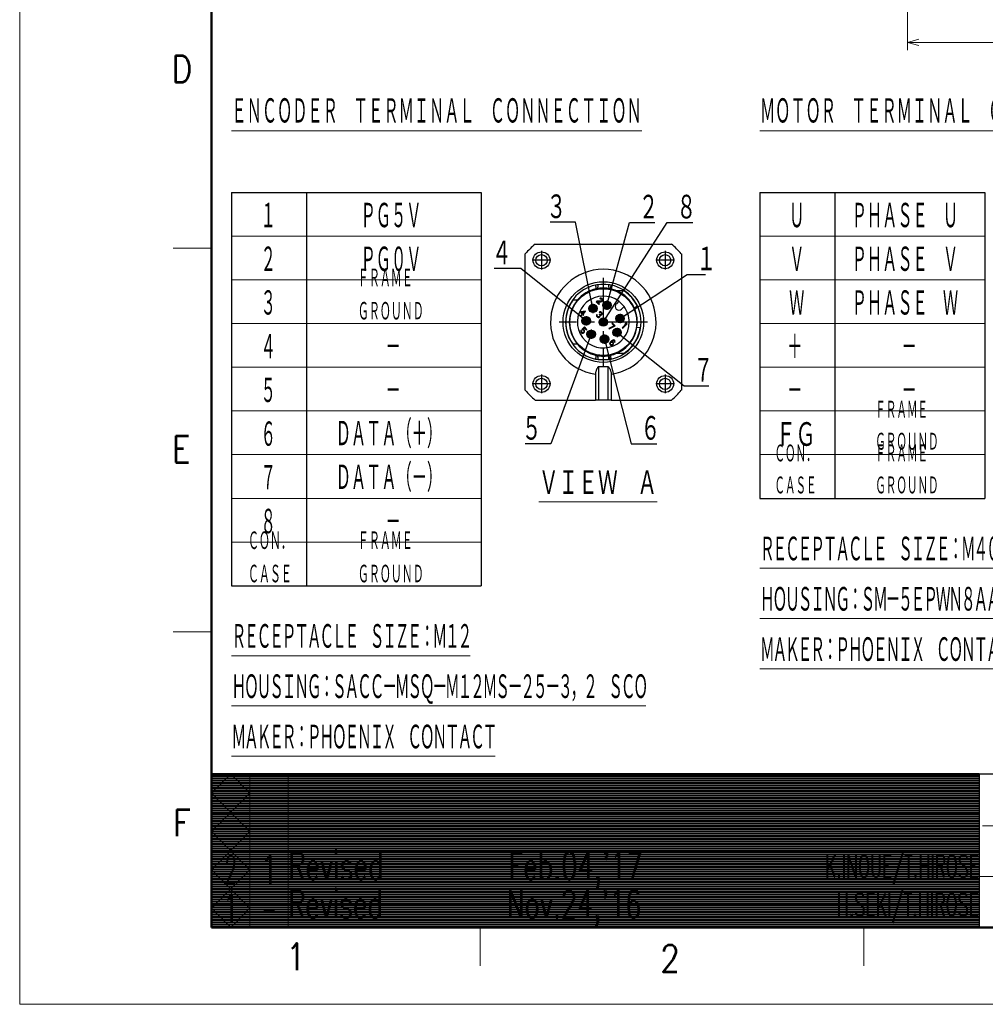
# Model space of a CAD drawing. Header units: millimetres. Extents: x 0 to 1300, y 0 to 891.
# Tile 1 of 119: x 0 to 377, y 0 to 385. Entities that reach past the tile are written whole.
import ezdxf

# ---------------------------------------------------------------- set-up
doc = ezdxf.new("R2010")
doc.units = ezdxf.units.MM
doc.header["$LTSCALE"] = 0.54643
doc.linetypes.add('CENTER', pattern=[50.8, 31.75, -6.35, 6.35, -6.35])
doc.layers.add('NoLayerName_001', color=7, linetype='Continuous')
doc.styles.get("Standard").update_dxf_attribs({"font": 'txt', "bigfont": 'extfont2'})
doc.dimstyles.get("Standard").update_dxf_attribs({"dimtxt": 2.5, "dimasz": 2.5, "dimexe": 1, "dimexo": 1, "dimtad": 1, "dimdec": 3, "dimzin": 0, "dimdsep": 46, "dimtxsty": 'Standard', "dimcen": 2.5, "dimadec": 3, "dimazin": 0, "dimtfac": 0.75, "dimtdec": 3, "dimtmove": 0, "dimatfit": 3, "dimfxl": 1, "dimarcsym": 0})

# ---------------------------------------------------------------- blocks, each defined once
blk = doc.blocks.new('_OPEN30')
at = {"color": 0, "linetype": 'ByBlock', "lineweight": -2}
for p, q in [((-1, 0.267949), (0, 0)), ((0, 0), (-1, -0.267949)), ((0, 0), (-1, 0))]:
    blk.add_line(p, q, dxfattribs=at)
blk = doc.blocks.new('*D142')
at = {"layer": 'Defpoints', "color": 0}
for p in [(347.03, 543.87), (519.53, 516.37), (347.03, 375.84)]:
    blk.add_point(p, dxfattribs=at)
at = {"layer": 'NoLayerName_001', "color": 0, "linetype": 'Continuous', "lineweight": 13}
for p, q in [((347.03, 540.87), (347.03, 372.84)), ((519.53, 513.37), (519.53, 372.84)), ((515.03, 375.84), (351.53, 375.84))]:
    blk.add_line(p, q, dxfattribs=at)
at = {"layer": 'NoLayerName_001', "color": 0, "lineweight": 13, "xscale": 4.5, "yscale": 4.5, "zscale": 4.5, "rotation": 180}
blk.add_blockref('_OPEN30', (347.03, 375.84), dxfattribs=at)
at = {"layer": 'NoLayerName_001', "color": 0, "lineweight": 13, "xscale": 4.5, "yscale": 4.5, "zscale": 4.5}
blk.add_blockref('_OPEN30', (519.53, 375.84), dxfattribs=at)
at = {"layer": 'NoLayerName_001', "color": 0, "lineweight": 13, "insert": (433.28, 385.14), "char_height": 10.5, "attachment_point": 5}
blk.add_mtext('\\W0.8000;１７３', dxfattribs=at)
blk = doc.blocks.new('JZB_0013')
at = {"layer": 'NoLayerName_001', "color": 7, "linetype": 'Continuous', "lineweight": 25}
for p, q in [((3.85, 61), (57.15, 61)), ((0, 3.85), (0, 57.15)), ((61, 57.15), (61, 3.85)), ((38.59, 42.7), (35.79, 42.7)), ((20.31, 39.04), (18.61, 39.04)), ((27.92, 38.62), (27.74, 38.44)), ((29.65, 38.73), (27.92, 38.62)), ((28.15, 38.39), (29.68, 38.48)), ((29.27, 39.85), (29.09, 39.73)), ((29.09, 39.73), (29.23, 39.59)), ((29.23, 39.59), (29.4, 39.64)), ((29.53, 39.88), (29.27, 39.85)), ((29.4, 39.64), (29.56, 39.63)), ((29.72, 39.84), (29.53, 39.88)), ((29.56, 39.63), (29.74, 39.52)), ((29.85, 38.82), (29.65, 38.73)), ((29.68, 38.48), (29.85, 38.53)), ((29.95, 39.67), (29.72, 39.84)), ((29.74, 39.52), (29.86, 39.4)), ((29.92, 38.9), (29.85, 38.82)), ((29.85, 38.53), (30.02, 38.65)), ((29.86, 39.4), (29.96, 39.22)), ((29.98, 39.06), (29.92, 38.9)), ((30.07, 39.56), (29.95, 39.67)), ((29.96, 39.22), (29.98, 39.06)), ((30.02, 38.65), (30.1, 38.72)), ((30.2, 39.35), (30.07, 39.56)), ((30.1, 38.72), (30.21, 38.9)), ((30.25, 39.16), (30.2, 39.35)), ((30.21, 38.9), (30.25, 39.16)), ((36.55, 38.62), (35.59, 37.66)), ((23.42, 34.82), (21.74, 34.51)), ((22.6, 33.66), (23.59, 34.65)), ((23.59, 34.65), (23.42, 34.82)), ((27.74, 38.44), (28.77, 37.4)), ((28.96, 37.58), (28.15, 38.39)), ((28.77, 37.4), (28.96, 37.58)), ((37.66, 35.59), (38.62, 36.55)), ((42.55, 36.12), (43.77, 36.69)), ((21.74, 34.51), (21.52, 34.29)), ((21.52, 34.29), (22.21, 33.61)), ((22.21, 33.61), (21.69, 33.1)), ((21.69, 33.1), (21.86, 32.93)), ((21.86, 32.93), (22.38, 33.44)), ((21.94, 34.31), (23.12, 34.53)), ((22.43, 33.83), (21.94, 34.31)), ((22.38, 33.44), (22.66, 33.16)), ((23.12, 34.53), (22.43, 33.83)), ((22.88, 33.38), (22.6, 33.66)), ((22.66, 33.16), (22.88, 33.38)), ((27.89, 33.35), (27.84, 33.19)), ((27.84, 33.19), (27.85, 33.03)), ((27.85, 33.03), (27.89, 32.84)), ((27.97, 33.49), (27.89, 33.35)), ((27.89, 32.84), (27.97, 32.69)), ((28.11, 33.35), (27.97, 33.49)), ((27.97, 32.69), (28.2, 32.46)), ((28.05, 33.12), (28.07, 33.25)), ((28.07, 33.02), (28.05, 33.12)), ((28.07, 33.25), (28.11, 33.35)), ((28.18, 32.84), (28.07, 33.02)), ((28.35, 32.67), (28.18, 32.84)), ((28.2, 32.46), (28.35, 32.38)), ((28.53, 32.57), (28.35, 32.67)), ((28.35, 32.38), (28.53, 32.34)), ((28.62, 32.55), (28.53, 32.57)), ((28.53, 32.34), (28.69, 32.33)), ((28.75, 32.56), (28.62, 32.55)), ((28.69, 32.33), (28.86, 32.38)), ((28.86, 32.61), (28.75, 32.56)), ((28.98, 33.59), (28.83, 33.44)), ((28.83, 33.44), (28.95, 33.32)), ((29, 32.75), (28.86, 32.61)), ((28.86, 32.38), (29, 32.46)), ((29.09, 34.5), (28.92, 34.38)), ((28.92, 34.38), (29.06, 34.24)), ((28.95, 33.32), (29.08, 33.12)), ((29.09, 33.47), (28.98, 33.59)), ((29.09, 32.96), (29, 32.75)), ((29, 32.46), (29.15, 32.61)), ((29.06, 34.24), (29.23, 34.29)), ((29.08, 33.12), (29.09, 32.96)), ((29.35, 34.53), (29.09, 34.5)), ((29.34, 33.37), (29.09, 33.47)), ((29.15, 32.61), (29.26, 32.79)), ((29.23, 34.29), (29.39, 34.28)), ((29.25, 33.17), (29.47, 33.17)), ((29.32, 32.95), (29.25, 33.17)), ((29.26, 32.79), (29.32, 32.95)), ((29.47, 33.39), (29.34, 33.37)), ((29.54, 34.49), (29.35, 34.53)), ((29.39, 34.28), (29.57, 34.17)), ((29.67, 33.48), (29.47, 33.39)), ((29.47, 33.17), (29.64, 33.22)), ((29.78, 34.33), (29.54, 34.49)), ((29.57, 34.17), (29.68, 34.06)), ((29.64, 33.22), (29.81, 33.34)), ((29.75, 33.55), (29.67, 33.48)), ((29.68, 34.06), (29.79, 33.88)), ((29.8, 33.72), (29.75, 33.55)), ((29.83, 34.27), (29.78, 34.33)), ((29.79, 33.88), (29.8, 33.72)), ((29.81, 33.34), (29.89, 33.41)), ((30, 34.03), (29.83, 34.27)), ((29.89, 33.41), (30.01, 33.59)), ((30.04, 33.85), (30, 34.03)), ((30.01, 33.59), (30.04, 33.85)), ((21.71, 27.11), (21.65, 26.88)), ((21.8, 27.32), (21.71, 27.11)), ((21.97, 27.15), (21.8, 27.32)), ((21.88, 26.94), (21.97, 27.15)), ((21.89, 26.78), (21.88, 26.94)), ((23.08, 28.6), (22.13, 27.65)), ((22.13, 27.65), (22.33, 27.45)), ((22.33, 27.45), (22.55, 27.44)), ((22.45, 27.69), (23.04, 28.28)), ((22.71, 27.66), (22.45, 27.69)), ((22.55, 27.44), (22.7, 27.37)), ((22.7, 27.37), (22.87, 27.19)), ((22.89, 27.55), (22.71, 27.66)), ((22.87, 27.19), (22.95, 27.04)), ((23.06, 27.38), (22.89, 27.55)), ((22.95, 27.04), (22.96, 26.88)), ((23.04, 28.28), (23.87, 27.45)), ((23.16, 27.2), (23.06, 27.38)), ((24.05, 27.63), (23.08, 28.6)), ((23.13, 26.71), (23.2, 26.95)), ((23.2, 26.95), (23.16, 27.2)), ((23.87, 27.45), (24.05, 27.63)), ((34.72, 29.02), (32.6, 28.06)), ((32.6, 28.06), (32.77, 27.88)), ((32.77, 27.88), (34.89, 28.85)), ((34.04, 30.07), (33.85, 29.89)), ((33.85, 29.89), (34.72, 29.02)), ((35.07, 29.03), (34.04, 30.07)), ((34.89, 28.85), (35.07, 29.03)), ((39.35, 29.69), (37.92, 28.26)), ((37.92, 28.26), (38.09, 28.08)), ((38.09, 28.08), (39.82, 29.81)), ((39.21, 29.9), (38.92, 29.6)), ((38.92, 29.6), (39.35, 29.69)), ((39.64, 29.98), (39.21, 29.9)), ((39.82, 29.81), (39.64, 29.98)), ((44.96, 28.21), (43.63, 28.42)), ((21.65, 26.88), (21.68, 26.63)), ((21.68, 26.63), (21.78, 26.45)), ((21.78, 26.45), (21.96, 26.28)), ((21.97, 26.63), (21.89, 26.78)), ((21.96, 26.28), (22.13, 26.17)), ((22.14, 26.46), (21.97, 26.63)), ((22.13, 26.17), (22.39, 26.14)), ((22.29, 26.38), (22.14, 26.46)), ((22.45, 26.37), (22.29, 26.38)), ((22.39, 26.14), (22.62, 26.2)), ((22.62, 26.42), (22.45, 26.37)), ((22.75, 26.51), (22.62, 26.42)), ((22.62, 26.2), (22.86, 26.33)), ((22.83, 26.58), (22.75, 26.51)), ((22.91, 26.72), (22.83, 26.58)), ((22.86, 26.33), (23.01, 26.47)), ((22.96, 26.88), (22.91, 26.72)), ((23.01, 26.47), (23.13, 26.71)), ((33.65, 23.12), (33.39, 22.87)), ((33.93, 23.35), (33.65, 23.12)), ((33.79, 22.98), (34.04, 23.17)), ((34.17, 23.48), (33.93, 23.35)), ((34.04, 23.17), (34.18, 23.25)), ((34.41, 23.54), (34.17, 23.48)), ((34.18, 23.25), (34.35, 23.3)), ((34.35, 23.3), (34.51, 23.29)), ((34.66, 23.5), (34.41, 23.54)), ((34.51, 23.29), (34.63, 23.24)), ((34.63, 23.24), (34.8, 23.07)), ((34.84, 23.4), (34.66, 23.5)), ((34.96, 23.28), (34.84, 23.4)), ((35.06, 23.1), (34.96, 23.28)), ((35.1, 22.85), (35.06, 23.1)), ((18.61, 21.96), (20.31, 21.96)), ((33.04, 22.34), (32.98, 22.11)), ((32.98, 22.11), (33.01, 21.85)), ((33.01, 21.85), (33.12, 21.67)), ((33.16, 22.58), (33.04, 22.34)), ((33.12, 21.67), (33.26, 21.53)), ((33.39, 22.87), (33.16, 22.58)), ((33.21, 22.17), (33.26, 22.33)), ((33.22, 22.01), (33.21, 22.17)), ((33.27, 21.88), (33.22, 22.01)), ((33.26, 22.33), (33.34, 22.47)), ((33.26, 21.53), (33.44, 21.42)), ((33.47, 21.68), (33.27, 21.88)), ((33.34, 22.47), (33.45, 22.58)), ((33.44, 21.42), (33.69, 21.39)), ((33.45, 22.58), (33.59, 22.66)), ((33.6, 21.63), (33.47, 21.68)), ((33.59, 22.66), (33.72, 22.68)), ((33.76, 21.62), (33.6, 21.63)), ((33.69, 21.39), (33.93, 21.45)), ((33.72, 22.91), (33.79, 22.98)), ((34.04, 22.88), (33.72, 22.91)), ((33.72, 22.68), (33.88, 22.67)), ((33.92, 21.67), (33.76, 21.62)), ((33.88, 22.67), (34.01, 22.62)), ((34.06, 21.75), (33.92, 21.67)), ((33.93, 21.45), (34.17, 21.57)), ((34.01, 22.62), (34.21, 22.42)), ((34.22, 22.77), (34.04, 22.88)), ((34.17, 21.86), (34.06, 21.75)), ((34.25, 22), (34.17, 21.86)), ((34.17, 21.57), (34.35, 21.76)), ((34.21, 22.42), (34.26, 22.29)), ((34.36, 22.63), (34.22, 22.77)), ((34.27, 22.13), (34.25, 22)), ((34.26, 22.29), (34.27, 22.13)), ((34.35, 21.76), (34.48, 22)), ((34.47, 22.45), (34.36, 22.63)), ((34.5, 22.2), (34.47, 22.45)), ((34.48, 22), (34.5, 22.2)), ((34.8, 23.07), (34.85, 22.95)), ((34.86, 22.79), (34.81, 22.62)), ((34.81, 22.62), (34.96, 22.48)), ((34.85, 22.95), (34.86, 22.79)), ((34.96, 22.48), (35.04, 22.61)), ((35.04, 22.61), (35.1, 22.85)), ((28.67, 13.2), (28.67, 0)), ((32.33, 13.2), (32.33, 0)), ((27.45, 10.1), (27.45, 0)), ((33.55, 10.1), (33.55, 0)), ((3.85, 0), (27.45, 0)), ((28.67, 0), (27.45, 0)), ((32.33, 0), (28.67, 0)), ((33.55, 0), (32.33, 0)), ((33.55, 0), (57.15, 0))]:
    blk.add_line(p, q, dxfattribs=at)
at = {"layer": 'NoLayerName_001', "color": 2, "linetype": 'CENTER', "lineweight": 25}
for p, q in [((6.34, 58.28), (6.34, 51.03)), ((54.66, 58.28), (54.66, 51.03)), ((9.97, 54.66), (2.72, 54.66)), ((58.28, 54.66), (51.03, 54.66)), ((30.5, 47.82), (30.5, 13.18)), ((31.9, 38.88), (31.9, 35.25)), ((28.27, 35.86), (24.65, 35.86)), ((26.46, 37.67), (26.46, 34.05)), ((33.71, 37.06), (30.08, 37.06)), ((25.62, 30.97), (21.99, 30.97)), ((23.81, 32.78), (23.81, 29.16)), ((38.88, 31.9), (35.25, 31.9)), ((37.06, 33.71), (37.06, 30.08)), ((47.82, 30.5), (13.18, 30.5)), ((25.76, 27.57), (25.76, 23.94)), ((35.86, 28.27), (35.86, 24.65)), ((27.57, 25.76), (23.94, 25.76)), ((32.78, 23.81), (29.16, 23.81)), ((30.97, 25.62), (30.97, 21.99)), ((37.67, 26.46), (34.05, 26.46)), ((6.34, 9.97), (6.34, 2.72)), ((54.66, 9.97), (54.66, 2.72)), ((9.97, 6.34), (2.72, 6.34)), ((58.28, 6.34), (51.03, 6.34))]:
    blk.add_line(p, q, dxfattribs=at)
at = {"layer": 'NoLayerName_001', "color": 7, "linetype": 'Continuous', "lineweight": 25}
for centre, radius in [((6.34, 54.66), 3.29), ((54.66, 54.66), 3.29), ((6.34, 54.66), 2.2), ((54.66, 54.66), 2.2), ((30.5, 30.5), 15.75), ((30.5, 30.5), 13.05), ((31.9, 37.06), 1.65), ((26.46, 35.86), 1.65), ((26.46, 35.86), 0.976), ((31.9, 37.06), 0.976), ((23.81, 30.97), 1.65), ((23.81, 30.97), 0.976), ((30.5, 30.5), 1.65), ((30.5, 30.5), 0.976), ((37.06, 31.9), 1.65), ((37.06, 31.9), 0.976), ((25.76, 25.76), 1.65), ((35.86, 26.46), 1.65), ((35.86, 26.46), 0.976), ((25.76, 25.76), 0.976), ((30.97, 23.81), 1.65), ((30.97, 23.81), 0.976), ((6.34, 6.34), 3.29), ((6.34, 6.34), 2.2), ((54.66, 6.34), 3.29), ((54.66, 6.34), 2.2)]:
    blk.add_circle(centre, radius, dxfattribs=at)
for centre, radius, start, end in [((30.5, 30.5), 40.5, 131.148, 138.852), ((30.5, 30.5), 40.5, 41.148, 48.852), ((30.5, 30.5), 13.3, 102.1695, 140.0438), ((30.5, 30.5), 13.3, 77.8305, 102.1695), ((30.5, 30.5), 13.3, 66.5534, 77.8305), ((30.5, 30.5), 13.3, 25, 66.5534), ((30.5, 30.5), 14.64, 25, 56.4427), ((30.5, 30.5), 14.64, 144.3147, 215.6853), ((30.5, 30.5), 13.3, 140.0438, 219.9562), ((30.5, 30.5), 10.13, 53.3129, 0), ((30.5, 30.5), 10.13, 36.6871, 53.3129), ((36.62, 36.62), 1.46, 135, 315), ((30.5, 30.5), 10.13, 0, 36.6871), ((30.5, 30.5), 13.3, 351, 25), ((30.5, 30.5), 14.64, 303.5573, 351), ((30.5, 30.5), 13.3, 330, 351), ((30.5, 30.5), 13.3, 293.4466, 330), ((30.5, 30.5), 13.3, 219.9562, 257.8305), ((30.5, 30.5), 13.3, 257.8305, 282.1695), ((30.5, 30.5), 13.3, 282.1695, 293.4466), ((30.5, 30.5), 17.4, 263.9629, 276.0371), ((30.5, 30.5), 40.5, 221.148, 228.852), ((30.5, 30.5), 40.5, 311.148, 318.852)]:
    blk.add_arc(centre, radius, start, end, dxfattribs=at)
at = {"layer": 'NoLayerName_001', "color": 2, "linetype": 'Continuous', "lineweight": 25}
for centre, radius, start, end in [((30.5, 30.5), 20.63, 278.5029, 261.4971), ((30.5, 30.5), 14.77, 102.1695, 257.8305), ((29.1, 37), 8.12, 94.2115, 102.1679), ((30.5, 17.89), 27.28, 85.7901, 94.1998), ((31.91, 37.04), 8.08, 77.8168, 85.7893), ((30.5, 30.5), 14.77, 282.1695, 77.8305), ((29.09, 23.96), 8.08, 257.8168, 265.7893), ((30.5, 43.11), 27.28, 265.7901, 274.1998), ((31.9, 24), 8.12, 274.2115, 282.1679)]:
    blk.add_arc(centre, radius, start, end, dxfattribs=at)
for points, knots in [([(27.39, 44.94), (27.43, 44.74), (27.51, 44.38), (27.6, 43.97), (27.66, 43.69), (27.68, 43.56), (27.7, 43.5)], [0, 0, 0, 0, 0.616309, 1.081822, 1.275839, 1.469856, 1.469856, 1.469856, 1.469856]), ([(28.27, 43.61), (28.29, 43.67), (28.34, 43.78), (28.37, 43.97), (28.42, 44.22), (28.46, 44.59), (28.49, 44.91), (28.5, 45.1)], [0, 0, 0, 0, 0.178193, 0.367163, 0.569026, 0.939158, 1.508934, 1.508934, 1.508934, 1.508934]), ([(32.5, 45.1), (32.52, 44.91), (32.54, 44.6), (32.59, 44.22), (32.63, 43.96), (32.66, 43.77), (32.71, 43.66), (32.73, 43.61)], [0, 0, 0, 0, 0.568287, 0.938213, 1.141478, 1.362604, 1.508376, 1.508376, 1.508376, 1.508376]), ([(33.3, 43.5), (33.32, 43.56), (33.34, 43.69), (33.4, 43.97), (33.49, 44.38), (33.57, 44.74), (33.61, 44.94)], [0, 0, 0, 0, 0.194017, 0.388034, 0.853547, 1.469856, 1.469856, 1.469856, 1.469856]), ([(27.7, 17.5), (27.68, 17.44), (27.66, 17.31), (27.6, 17.03), (27.51, 16.62), (27.43, 16.26), (27.39, 16.06)], [0, 0, 0, 0, 0.194017, 0.388034, 0.853547, 1.469856, 1.469856, 1.469856, 1.469856]), ([(28.5, 15.9), (28.48, 16.09), (28.46, 16.4), (28.41, 16.78), (28.37, 17.05), (28.34, 17.24), (28.29, 17.35), (28.27, 17.39)], [0, 0, 0, 0, 0.568287, 0.938213, 1.141478, 1.37782, 1.508359, 1.508359, 1.508359, 1.508359]), ([(32.73, 17.39), (32.71, 17.33), (32.66, 17.22), (32.61, 16.97), (32.56, 16.63), (32.52, 16.26), (32.51, 16.01), (32.5, 15.9)], [0, 0, 0, 0, 0.178193, 0.367163, 0.775241, 1.185085, 1.508909, 1.508909, 1.508909, 1.508909]), ([(33.61, 16.06), (33.57, 16.26), (33.49, 16.62), (33.4, 17.03), (33.34, 17.31), (33.32, 17.44), (33.3, 17.5)], [0, 0, 0, 0, 0.616309, 1.081822, 1.275839, 1.469856, 1.469856, 1.469856, 1.469856])]:
    blk.add_open_spline(points, degree=3, knots=knots, dxfattribs=at)
at = {"layer": 'NoLayerName_001', "color": 7, "linetype": 'Continuous', "lineweight": 25}
for points, knots in [([(35.79, 18.3), (35.94, 18.3), (36.25, 18.3), (36.71, 18.3), (37.17, 18.3), (37.64, 18.3), (38.11, 18.3), (38.43, 18.3), (38.59, 18.3)], [0, 0, 0, 0, 0.45565, 0.914976, 1.377774, 1.845664, 2.320264, 2.801364, 2.801364, 2.801364, 2.801364]), ([(28.67, 13.2), (28.58, 13.1), (28.4, 12.91), (28.18, 12.59), (27.97, 12.24), (27.79, 11.87), (27.64, 11.45), (27.53, 11.03), (27.46, 10.57), (27.46, 10.27), (27.45, 10.1)], [0, 0, 0, 0, 0.395319, 0.779662, 1.169314, 1.611977, 2.018489, 2.498444, 2.912726, 3.413267, 3.413267, 3.413267, 3.413267]), ([(32.33, 13.2), (32.42, 13.1), (32.6, 12.91), (32.83, 12.58), (33.04, 12.24), (33.22, 11.84), (33.37, 11.43), (33.48, 10.99), (33.54, 10.55), (33.54, 10.24), (33.55, 10.1)], [0, 0, 0, 0, 0.395319, 0.779662, 1.201169, 1.611981, 2.081755, 2.498448, 2.98891, 3.41327, 3.41327, 3.41327, 3.41327])]:
    blk.add_open_spline(points, degree=3, knots=knots, dxfattribs=at)
blk = doc.blocks.new('JZB_0009')
at = {"layer": 'NoLayerName_001', "color": 3, "lineweight": 13}
for s, insert, char_height, attachment_point in [('\\A1;\\W0.5000;2', (0.91, 6.82), 3.64, 5), ('\\A1;\\W0.7500;1', (5.91, 6.82), 3.64, 5), ("\\A1;\\W0.6786;Revised\u3000\u3000\u3000\u3000\u3000\u3000Feb.04,'17", (8.41, 6.82), 3.64, 4), ('\\A1;\\W0.5667;K.INOUE/T.HIROSE ', (98.41, 6.82), 2.91, 6), ("\\A1;\\W0.6734;Revised\u3000\u3000\u3000\u3000\u3000\u3000Nov.24,'16", (8.41, 1.82), 3.64, 4), ('\\A1;\\W0.7500;1', (0.91, 1.82), 3.64, 5), ('\\A1;\\W0.5714;H.SEKI/T.HIROSE ', (98.41, 1.82), 2.91, 6), ('\\A1;\\W0.5000;-', (5.91, 1.82), 3.64, 5)]:
    blk.add_mtext(s, dxfattribs=dict(at, insert=insert, char_height=char_height, attachment_point=attachment_point))
blk = doc.blocks.new('*X110')
at = {"color": 7, "linetype": 'Continuous', "lineweight": 13}
for p, q in [((0, 19.8), (100, 19.8)), ((0, 19.65), (100, 19.65)), ((0, 19.5), (100, 19.5)), ((0, 19.35), (100, 19.35)), ((0, 19.2), (100, 19.2)), ((0, 19.05), (100, 19.05)), ((0, 18.9), (100, 18.9)), ((0, 18.75), (100, 18.75)), ((0, 18.6), (100, 18.6)), ((0, 18.45), (100, 18.45)), ((0, 18.3), (100, 18.3)), ((0, 18.15), (100, 18.15)), ((0, 18), (100, 18)), ((0, 17.85), (100, 17.85)), ((0, 17.7), (100, 17.7)), ((0, 17.55), (100, 17.55)), ((0, 17.4), (100, 17.4)), ((0, 17.25), (100, 17.25)), ((0, 17.1), (100, 17.1)), ((0, 16.95), (100, 16.95)), ((0, 16.8), (100, 16.8)), ((0, 16.65), (100, 16.65)), ((0, 16.5), (100, 16.5)), ((0, 16.35), (100, 16.35)), ((0, 16.2), (100, 16.2)), ((0, 16.05), (100, 16.05)), ((0, 15.9), (100, 15.9)), ((0, 15.75), (100, 15.75)), ((0, 15.6), (100, 15.6)), ((0, 15.45), (100, 15.45)), ((0, 15.3), (100, 15.3)), ((0, 15.15), (100, 15.15)), ((0, 15), (100, 15)), ((0, 14.85), (100, 14.85)), ((0, 14.7), (100, 14.7)), ((0, 14.55), (100, 14.55)), ((0, 14.4), (100, 14.4)), ((0, 14.25), (100, 14.25)), ((0, 14.1), (100, 14.1)), ((0, 13.95), (100, 13.95)), ((0, 13.8), (100, 13.8)), ((0, 13.65), (100, 13.65)), ((0, 13.5), (100, 13.5)), ((0, 13.35), (100, 13.35)), ((0, 13.2), (100, 13.2)), ((0, 13.05), (100, 13.05)), ((0, 12.9), (100, 12.9)), ((0, 12.75), (100, 12.75)), ((0, 12.6), (100, 12.6)), ((0, 12.45), (100, 12.45)), ((0, 12.3), (100, 12.3)), ((0, 12.15), (100, 12.15)), ((0, 12), (100, 12)), ((0, 11.85), (100, 11.85)), ((0, 11.7), (100, 11.7)), ((0, 11.55), (100, 11.55)), ((0, 11.4), (100, 11.4)), ((0, 11.25), (100, 11.25)), ((0, 11.1), (100, 11.1)), ((0, 10.95), (100, 10.95)), ((0, 10.8), (100, 10.8)), ((0, 10.65), (100, 10.65)), ((0, 10.5), (100, 10.5)), ((0, 10.35), (100, 10.35)), ((0, 10.2), (100, 10.2)), ((0, 10.05), (100, 10.05)), ((0, 9.9), (100, 9.9)), ((0, 9.75), (100, 9.75)), ((0, 9.6), (100, 9.6)), ((0, 9.45), (100, 9.45)), ((0, 9.3), (100, 9.3)), ((0, 9.15), (100, 9.15)), ((0, 9), (100, 9)), ((0, 8.85), (100, 8.85)), ((0, 8.7), (100, 8.7)), ((0, 8.55), (100, 8.55)), ((0, 8.4), (100, 8.4)), ((0, 8.25), (100, 8.25)), ((0, 8.1), (100, 8.1)), ((0, 7.95), (100, 7.95)), ((0, 7.8), (100, 7.8)), ((0, 7.65), (100, 7.65)), ((0, 7.5), (100, 7.5)), ((0, 7.35), (100, 7.35)), ((0, 7.2), (100, 7.2)), ((0, 7.05), (100, 7.05)), ((0, 6.9), (100, 6.9)), ((0, 6.75), (100, 6.75)), ((0, 6.6), (100, 6.6)), ((0, 6.45), (100, 6.45)), ((0, 6.3), (100, 6.3)), ((0, 6.15), (100, 6.15)), ((0, 6), (100, 6)), ((0, 5.85), (100, 5.85)), ((0, 5.7), (100, 5.7)), ((0, 5.55), (100, 5.55)), ((0, 5.4), (100, 5.4)), ((0, 5.25), (100, 5.25)), ((0, 5.1), (100, 5.1)), ((0, 4.95), (100, 4.95)), ((0, 4.8), (100, 4.8)), ((0, 4.65), (100, 4.65)), ((0, 4.5), (100, 4.5)), ((0, 4.35), (100, 4.35)), ((0, 4.2), (100, 4.2)), ((0, 4.05), (100, 4.05)), ((0, 3.9), (100, 3.9)), ((0, 3.75), (100, 3.75)), ((0, 3.6), (100, 3.6)), ((0, 3.45), (100, 3.45)), ((0, 3.3), (100, 3.3)), ((0, 3.15), (100, 3.15)), ((0, 3), (100, 3)), ((0, 2.85), (100, 2.85)), ((0, 2.7), (100, 2.7)), ((0, 2.55), (100, 2.55)), ((0, 2.4), (100, 2.4)), ((0, 2.25), (100, 2.25)), ((0, 2.1), (100, 2.1)), ((0, 1.95), (100, 1.95)), ((0, 1.8), (100, 1.8)), ((0, 1.65), (100, 1.65)), ((0, 1.5), (100, 1.5)), ((0, 1.35), (100, 1.35)), ((0, 1.2), (100, 1.2)), ((0, 1.05), (100, 1.05)), ((0, 0.9), (100, 0.9)), ((0, 0.75), (100, 0.75)), ((0, 0.6), (100, 0.6)), ((0, 0.45), (100, 0.45)), ((0, 0.3), (100, 0.3)), ((0, 0.15), (100, 0.15)), ((0, 0), (100, 0))]:
    blk.add_line(p, q, dxfattribs=at)
blk = doc.blocks.new('*X111')
at = {"color": 7, "linetype": 'Continuous', "lineweight": 13}
for p, q in [((0, 19.8), (40, 19.8)), ((0, 19.65), (40, 19.65)), ((0, 19.5), (40, 19.5)), ((0, 19.35), (40, 19.35)), ((0, 19.2), (40, 19.2)), ((0, 19.05), (40, 19.05)), ((0, 18.9), (40, 18.9)), ((0, 18.75), (40, 18.75)), ((0, 18.6), (40, 18.6)), ((0, 18.45), (40, 18.45)), ((0, 18.3), (40, 18.3)), ((0, 18.15), (40, 18.15)), ((0, 18), (40, 18)), ((0, 17.85), (40, 17.85)), ((0, 17.7), (40, 17.7)), ((0, 17.55), (40, 17.55)), ((0, 17.4), (40, 17.4)), ((0, 17.25), (40, 17.25)), ((0, 17.1), (40, 17.1)), ((0, 16.95), (40, 16.95)), ((0, 16.8), (40, 16.8)), ((0, 16.65), (40, 16.65)), ((0, 16.5), (40, 16.5)), ((0, 16.35), (40, 16.35)), ((0, 16.2), (40, 16.2)), ((0, 16.05), (40, 16.05)), ((0, 15.9), (40, 15.9)), ((0, 15.75), (40, 15.75)), ((0, 15.6), (40, 15.6)), ((0, 15.45), (40, 15.45)), ((0, 15.3), (40, 15.3)), ((0, 15.15), (40, 15.15)), ((0, 15), (40, 15)), ((0, 14.85), (40, 14.85)), ((0, 14.7), (40, 14.7)), ((0, 14.55), (40, 14.55)), ((0, 14.4), (40, 14.4)), ((0, 14.25), (40, 14.25)), ((0, 14.1), (40, 14.1)), ((0, 13.95), (40, 13.95)), ((0, 13.8), (40, 13.8)), ((0, 13.65), (40, 13.65)), ((0, 13.5), (40, 13.5)), ((0, 13.35), (40, 13.35)), ((0, 13.2), (40, 13.2)), ((0, 13.05), (40, 13.05)), ((0, 12.9), (40, 12.9)), ((0, 12.75), (40, 12.75)), ((0, 12.6), (40, 12.6)), ((0, 12.45), (40, 12.45)), ((0, 12.3), (40, 12.3)), ((0, 12.15), (40, 12.15)), ((0, 12), (40, 12)), ((0, 11.85), (40, 11.85)), ((0, 11.7), (40, 11.7)), ((0, 11.55), (40, 11.55)), ((0, 11.4), (40, 11.4)), ((0, 11.25), (40, 11.25)), ((0, 11.1), (40, 11.1)), ((0, 10.95), (40, 10.95)), ((0, 10.8), (40, 10.8)), ((0, 10.65), (40, 10.65)), ((0, 10.5), (40, 10.5)), ((0, 10.35), (40, 10.35)), ((0, 10.2), (40, 10.2)), ((0, 10.05), (40, 10.05)), ((0, 9.9), (40, 9.9)), ((0, 9.75), (40, 9.75)), ((0, 9.6), (40, 9.6)), ((0, 9.45), (40, 9.45)), ((0, 9.3), (40, 9.3)), ((0, 9.15), (40, 9.15)), ((0, 9), (40, 9)), ((0, 8.85), (40, 8.85)), ((0, 8.7), (40, 8.7)), ((0, 8.55), (40, 8.55)), ((0, 8.4), (40, 8.4)), ((0, 8.25), (40, 8.25)), ((0, 8.1), (40, 8.1)), ((0, 7.95), (40, 7.95)), ((0, 7.8), (40, 7.8)), ((0, 7.65), (40, 7.65)), ((0, 7.5), (40, 7.5)), ((0, 7.35), (40, 7.35)), ((0, 7.2), (40, 7.2)), ((0, 7.05), (40, 7.05)), ((0, 6.9), (40, 6.9)), ((0, 6.75), (40, 6.75)), ((0, 6.6), (40, 6.6)), ((0, 6.45), (40, 6.45)), ((0, 6.3), (40, 6.3)), ((0, 6.15), (40, 6.15)), ((0, 6), (40, 6)), ((0, 5.85), (40, 5.85)), ((0, 5.7), (40, 5.7)), ((0, 5.55), (40, 5.55)), ((0, 5.4), (40, 5.4)), ((0, 5.25), (40, 5.25)), ((0, 5.1), (40, 5.1)), ((0, 4.95), (40, 4.95)), ((0, 4.8), (40, 4.8)), ((0, 4.65), (40, 4.65)), ((0, 4.5), (40, 4.5)), ((0, 4.35), (40, 4.35)), ((0, 4.2), (40, 4.2)), ((0, 4.05), (40, 4.05)), ((0, 3.9), (40, 3.9)), ((0, 3.75), (40, 3.75)), ((0, 3.6), (40, 3.6)), ((0, 3.45), (40, 3.45)), ((0, 3.3), (40, 3.3)), ((0, 3.15), (40, 3.15)), ((0, 3), (40, 3)), ((0, 2.85), (40, 2.85)), ((0, 2.7), (40, 2.7)), ((0, 2.55), (40, 2.55)), ((0, 2.4), (40, 2.4)), ((0, 2.25), (40, 2.25)), ((0, 2.1), (40, 2.1)), ((0, 1.95), (40, 1.95)), ((0, 1.8), (40, 1.8)), ((0, 1.65), (40, 1.65)), ((0, 1.5), (40, 1.5)), ((0, 1.35), (40, 1.35)), ((0, 1.2), (40, 1.2)), ((0, 1.05), (40, 1.05)), ((0, 0.9), (40, 0.9)), ((0, 0.75), (40, 0.75)), ((0, 0.6), (40, 0.6)), ((0, 0.45), (40, 0.45)), ((0, 0.3), (40, 0.3)), ((0, 0.15), (40, 0.15)), ((0, 0), (40, 0))]:
    blk.add_line(p, q, dxfattribs=at)
blk = doc.blocks.new('JZB_0010')
at = {"layer": 'NoLayerName_001', "color": 7, "linetype": 'Continuous', "lineweight": 25}
for p, q in [((100, 20), (0, 20)), ((0, 20), (0, 0)), ((100, 20), (100, 0)), ((170, 20), (170, 0)), ((210, 20), (170, 20)), ((210, 20), (210, 0)), ((0, 0), (100, 0)), ((170, 0), (210, 0))]:
    blk.add_line(p, q, dxfattribs=at)
for name, p in [('*X110', (0, 0.15)), ('*X111', (170, 0.05))]:
    blk.add_blockref(name, p)

msp = doc.modelspace()

# ---------------------------------------------------------------- linework, layer by layer
at = {"layer": 'NoLayerName_001', "color": 7, "linetype": 'Continuous', "lineweight": 13}
for p, q in [((0, 0), (0, 891)), ((1260, 0), (0, 0))]:
    msp.add_line(p, q, dxfattribs=at)
at = {"layer": 'NoLayerName_001', "color": 7, "linetype": 'Continuous', "lineweight": 50}
for p, q in [((75, 30), (75, 861)), ((1230, 30), (75, 30))]:
    msp.add_line(p, q, dxfattribs=at)
at = {"layer": 'NoLayerName_001', "color": 7, "linetype": 'Continuous', "lineweight": 25}
for p, q in [((82.7997, 317.2389), (82.7997, 163.5189)), ((82.7997, 317.2389), (180.3997, 317.2389)), ((112.0797, 317.2389), (112.0797, 163.5189)), ((180.3997, 317.2389), (180.3997, 163.5189)), ((289.3871, 317.2389), (289.3871, 197.6789)), ((289.3871, 317.2389), (377.2271, 317.2389)), ((318.6671, 317.2389), (318.6671, 197.6789)), ((377.2271, 317.2389), (377.2271, 197.6789)), ((289.3871, 197.6789), (377.2271, 197.6789)), ((82.7997, 163.5189), (180.3997, 163.5189)), ((75, 90), (1230, 90))]:
    msp.add_line(p, q, dxfattribs=at)
at = {"layer": 'NoLayerName_001', "color": 2, "linetype": 'Continuous', "lineweight": 13}
for p, q in [((82.7997, 300.1589), (180.3997, 300.1589)), ((289.3871, 300.1589), (377.2271, 300.1589)), ((60, 295.5), (75, 295.5)), ((82.7997, 283.0789), (180.3997, 283.0789)), ((289.3871, 283.0789), (377.2271, 283.0789)), ((82.7997, 265.9989), (180.3997, 265.9989)), ((289.3871, 265.9989), (377.2271, 265.9989)), ((82.7997, 248.9189), (180.3997, 248.9189)), ((289.3871, 248.9189), (377.2271, 248.9189)), ((82.7997, 231.8389), (180.3997, 231.8389)), ((289.3871, 231.8389), (377.2271, 231.8389)), ((82.7997, 214.7589), (180.3997, 214.7589)), ((289.3871, 214.7589), (377.2271, 214.7589)), ((82.7997, 197.6789), (180.3997, 197.6789)), ((82.7997, 180.5989), (180.3997, 180.5989)), ((75, 145.5), (60, 145.5)), ((75, 82.5), (82.5, 90)), ((82.5, 90), (90, 82.5)), ((90, 30), (90, 90)), ((105, 90), (105, 30)), ((375, 90), (375, 30)), ((90, 67.5), (75, 82.5)), ((75, 67.5), (90, 82.5)), ((375, 75), (75, 75)), ((376.3051, 69.7731), (403.3051, 69.7731)), ((75, 67.5), (90, 52.5)), ((75, 52.5), (90, 67.5)), ((75, 60), (375, 60)), ((90, 37.5), (75, 52.5)), ((75, 37.5), (90, 52.5)), ((442.5, 50.0001), (375, 50.0001)), ((375, 45), (75, 45)), ((75, 37.5), (82.5, 30)), ((82.5, 30), (90, 37.5)), ((180, 30), (180, 15)), ((330, 30), (330, 15))]:
    msp.add_line(p, q, dxfattribs=at)

# ---------------------------------------------------------------- block references
at = {"layer": 'NoLayerName_001'}
msp.add_blockref('JZB_0013', (197.6436, 236.0526), dxfattribs=at)
at = {"layer": 'NoLayerName_001', "xscale": 3, "yscale": 3, "zscale": 3}
for name, p in [('JZB_0010', (75, 30)), ('JZB_0009', (79.77, 32.04))]:
    msp.add_blockref(name, p, dxfattribs=at)

# ---------------------------------------------------------------- texts
at = {"layer": 'NoLayerName_001', "color": 2, "lineweight": 13, "char_height": 10.5, "attachment_point": 7}
for s, insert in [('\\A1;\\W0.8600;D', (59.3329, 360.2108)), ('\\A1;\\W0.8600;E', (59.4546, 211.665)), ('\\A1;\\W0.8600;F', (59.937, 65.6437)), ('\\A1;\\W0.8600;1', (104.0961, 13.3522)), ('\\A1;\\W0.8600;2', (250.3574, 12.6782))]:
    msp.add_mtext(s, dxfattribs=dict(at, insert=insert))
at = {"layer": 'NoLayerName_001', "color": 3, "lineweight": 13, "attachment_point": 7}
for s, insert, char_height in [('\\A1;\\W0.5000;\\LＥＮＣＯＤＥＲ\u3000ＴＥＲＭＩＮＡＬ\u3000ＣＯＮＮＥＣＴＩＯＮ\\l', (82.7997, 343.4744), 10.8), ('\\A1;\\W0.5000;\\LＭＯＴＯＲ\u3000ＴＥＲＭＩＮＡＬ\u3000ＣＯＮＮＥＣＴＩＯＮ\\l', (289.3871, 343.4744), 10.8), ('\\A1;\\W0.5000;１', (94.1997, 302.5989), 10.8), ('\\A1;\\W0.5000;ＰＧ５Ｖ', (133.2797, 302.5989), 10.8), ('\\A1;\\W0.5000;Ｕ', (300.7871, 302.5989), 10.8), ('\\A1;\\W0.5000;ＰＨＡＳＥ\u3000Ｕ', (325.2671, 302.5989), 10.8), ('\\A1;\\W0.5000;２', (94.1997, 285.5189), 10.8), ('\\A1;\\W0.5000;ＰＧ０Ｖ', (133.2797, 285.5189), 10.8), ('\\A1;\\W0.5000;Ｖ', (300.7871, 285.5189), 10.8), ('\\A1;\\W0.5000;ＰＨＡＳＥ\u3000Ｖ', (325.2671, 285.5189), 10.8), ('\\A1;\\W0.5000;ＦＲＡＭＥ\\PＧＲＯＵＮＤ', (132.1997, 266.8189), 7.8), ('\\A1;\\W0.5000;３', (94.1997, 268.4389), 10.8), ('\\A1;\\W0.5000;Ｗ', (300.7871, 268.4389), 10.8), ('\\A1;\\W0.5000;ＰＨＡＳＥ\u3000Ｗ', (325.2671, 268.4389), 10.8), ('\\A1;\\W0.5000;４', (94.1997, 251.3589), 10.8), ('\\A1;\\W0.5000;＋', (300.0013, 251.3589), 10.8), ('\\A1;\\W0.5000;－', (142.9997, 251.3589), 10.8), ('\\A1;\\W0.5000;－', (344.7071, 251.3589), 10.8), ('\\A1;\\W0.5000;５', (94.1997, 234.2789), 10.8), ('\\A1;\\W0.5000;－', (142.9997, 234.2789), 10.8), ('\\A1;\\W0.5000;－', (300.0013, 234.2789), 10.8), ('\\A1;\\W0.5000;－', (344.7071, 234.2789), 10.8), ('\\A1;\\W0.5000;ＦＲＡＭＥ\\PＧＲＯＵＮＤ', (334.4471, 215.9789), 7.5), ('\\A1;\\W0.5000;６', (94.1997, 217.1989), 10.8), ('\\A1;\\W0.5000;ＤＡＴＡ（＋）', (123.5597, 217.1989), 10.8), ('\\A1;\\W0.6667;ＦＧ', (295.6271, 217.1989), 10.5), ('\\A1;\\W0.5000;ＣＯＮ．\\PＣＡＳＥ', (295.0271, 198.8989), 7.5), ('\\A1;\\W0.5000;ＦＲＡＭＥ\\PＧＲＯＵＮＤ', (334.4471, 198.8989), 7.5), ('\\A1;\\W0.5000;ＤＡＴＡ（－）', (123.5597, 200.1189), 10.8), ('\\A1;\\W0.5000;７', (94.1997, 200.1189), 10.8), ('\\A1;\\W0.6667;\\LＶＩＥＷ\u3000Ａ\\l', (202.9436, 198.4113), 10.5), ('\\A1;\\W0.5000;８', (94.1997, 183.0389), 10.8), ('\\A1;\\W0.5000;－', (142.9997, 183.0389), 10.8), ('\\A1;\\W0.5000;ＣＯＮ．\\PＣＡＳＥ', (89.2255, 164.1389), 7.8), ('\\A1;\\W0.5000;ＦＲＡＭＥ\\PＧＲＯＵＮＤ', (132.1997, 164.1389), 7.8)]:
    msp.add_mtext(s, dxfattribs=dict(at, insert=insert, char_height=char_height))
at = {"layer": 'NoLayerName_001', "color": 3, "linetype": 'Continuous', "lineweight": 13, "char_height": 10.5, "line_spacing_factor": 0.771429}
for s, insert, attachment_point in [('\\A1;\\W0.6667;３', (213.6297, 306.1652), 9), ('\\A1;\\W0.6667;２', (241.9868, 306.0324), 7), ('\\A1;\\W0.6667;８', (256.7582, 306.0324), 7), ('\\A1;\\W0.6667;４', (192.2723, 288.1123), 9), ('\\A1;\\W0.6667;１', (264.5892, 285.8119), 7), ('\\A1;\\W0.6667;７', (263.3747, 242.2782), 7), ('\\A1;\\W0.6667;５', (203.9843, 219.6072), 9), ('\\A1;\\W0.6667;６', (242.7087, 219.6072), 7)]:
    msp.add_mtext(s, dxfattribs=dict(at, insert=insert, attachment_point=attachment_point))
at = {"layer": 'NoLayerName_001', "color": 3, "lineweight": 13, "char_height": 10.5, "attachment_point": 7, "line_spacing_factor": 1.122857}
for s, insert in [('\\A1;\\W0.5000;\\T0.8333;\\LＲＥＣＥＰＴＡＣＬＥ\u3000ＳＩＺＥ：Ｍ４０\\l\\P\\LＨＯＵＳＩＮＧ：ＳＭ－５ＥＰＷＮ８ＡＡＤ００Ｓ\\l\\P\\LＭＡＫＥＲ：ＰＨＯＥＮＩＸ\u3000ＣＯＮＴＡＣＴ\\l', (289.3871, 133.168)), ('\\A1;\\W0.5000;\\T0.8333;\\LＲＥＣＥＰＴＡＣＬＥ\u3000ＳＩＺＥ：Ｍ１２\\l\\P\\LＨＯＵＳＩＮＧ：ＳＡＣＣ－ＭＳＱ－Ｍ１２ＭＳ－２５－３，２\u3000ＳＣＯ\\l\\P\\LＭＡＫＥＲ：ＰＨＯＥＮＩＸ\u3000ＣＯＮＴＡＣＴ\\l', (82.7997, 99.008))]:
    msp.add_mtext(s, dxfattribs=dict(at, insert=insert))

# ---------------------------------------------------------------- dimensions: what is measured, and where the dimension line sits
at = {"layer": 'NoLayerName_001', "color": 3, "linetype": 'Continuous', "lineweight": 13}
dim = msp.add_linear_dim(base=(347.0345, 375.8435), p1=(519.5345, 516.3696), p2=(347.0345, 543.8696), angle=180, text='\\W0.8000;１７３', dimstyle='Standard', override={"dimtxt": 10.5, "dimasz": 4.5, "dimexe": 3, "dimexo": 3, "dimgap": 3, "dimzin": 8, "dimblk": 'OPEN30', "dimclrd": 0, "dimclre": 0, "dimclrt": 0, "dimtp": 0, "dimtm": 0, "dimlwd": 13, "dimlwe": 13}, dxfattribs=at)
dim.commit()
dim.dimension.update_dxf_attribs({"geometry": '*D142', "text_midpoint": (433.2845, 375.8435), "dimtype": 160})

# ---------------------------------------------------------------- leaders
at = {"layer": 'NoLayerName_001', "color": 3, "linetype": 'Continuous', "lineweight": 13, "annotation_type": 0, "has_hookline": 1}
for points, hookline_direction, text_width in [([(224.1054, 271.9115), (217.2547, 305.5402), (214.2547, 305.5402)], 1, 6.3213), ([(228.1436, 266.5526), (253.1332, 305.4074), (256.1332, 305.4074)], 0, 6.3143), ([(229.5387, 273.116), (238.3618, 305.4074), (241.3618, 305.4074)], 0, 6.3213), ([(221.4499, 267.0207), (195.8973, 287.4873), (192.8973, 287.4873)], 1, 6.7413), ([(234.7069, 267.9477), (260.9642, 285.1869), (263.9642, 285.1869)], 0, 3.4442), ([(223.3989, 261.8079), (207.6093, 218.9822), (204.6093, 218.9822)], 1, 6.4123), ([(233.5024, 262.5144), (259.7497, 241.6532), (262.7497, 241.6532)], 0, 5.9853), ([(228.6116, 259.859), (239.0837, 218.9822), (242.0837, 218.9822)], 0, 6.4123)]:
    msp.add_leader(points, dimstyle='Standard', override={"dimtxt": 10.5, "dimasz": 3, "dimldrblk": 'DOT'}, dxfattribs=dict(at, hookline_direction=hookline_direction, text_width=text_width))

doc.saveas('drawing.dxf')
